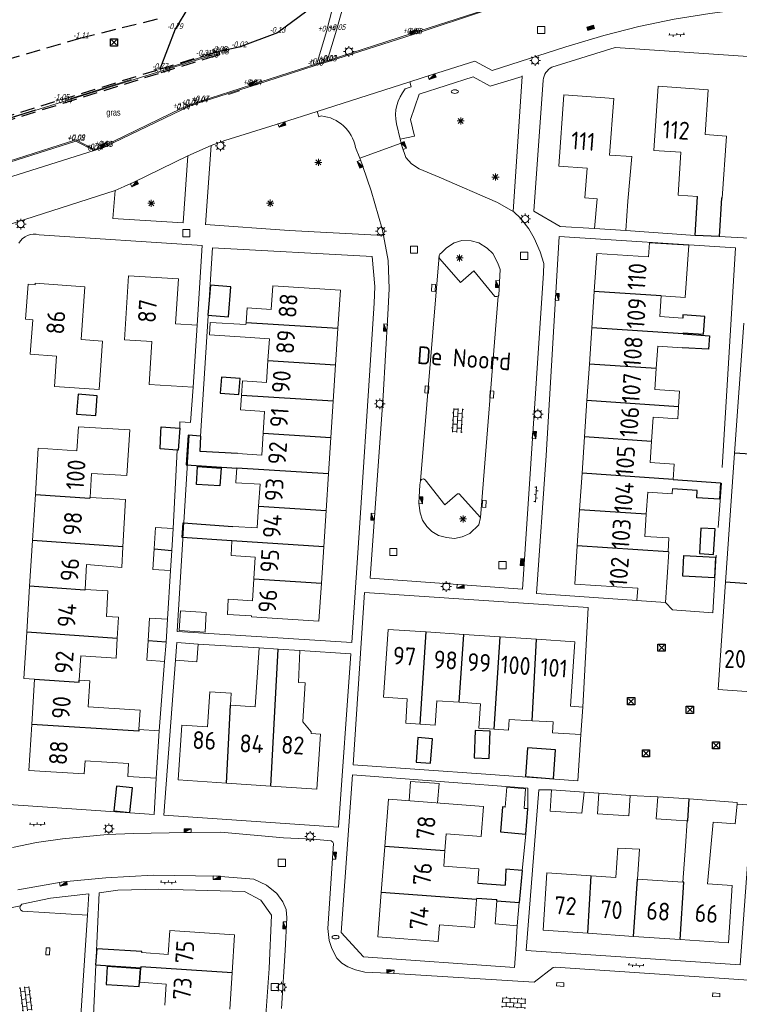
# Model space of a CAD drawing. Extents: x 168769 to 512904, y 516715 to 1559940.
# Tile 158 of 186: x 170042 to 170143, y 520095 to 520233. Entities that reach past the tile are written whole.
import ezdxf
from ezdxf.enums import TextEntityAlignment as Align

# ---------------------------------------------------------------- set-up
doc = ezdxf.new("R2010")
doc.units = 0
doc.header["$MEASUREMENT"] = 0
doc.linetypes.add('BREEKLIJN', pattern=[3, 2, -1])
doc.linetypes.add('LP', pattern=[14, 9, -5])
doc.layers.get('0').update_dxf_attribs({"linetype": 'CONTINUOUS'})
for name, color, linetype, lineweight in [('+Overig_opstal_BWT', 4, 'CONTINUOUS', 0), ('B01_HOOFDGEBOUW', 10, 'CONTINUOUS', 0), ('B02_bijgebouw', 12, 'CONTINUOUS', 0), ('B04_KUNSTWERK', 32, 'CONTINUOUS', 0), ('B07_scheidingsmuur', 14, 'CONTINUOUS', 25), ('H01_HOOGTEPUNT', 7, 'CONTINUOUS', 18), ('Q04_wegmarkering', 7, 'CONTINUOUS', 0), ('Q21_LANTAARNPAAL', 7, 'CONTINUOUS', 18), ('Q23_kolk', 7, 'CONTINUOUS', 18), ('Q26_BOOM', 7, 'CONTINUOUS', 18), ('Q28_rioolput', 7, 'CONTINUOUS', 18), ('Q92_BRANDKRAAN', 7, 'CONTINUOUS', 0), ('Q96_STRAATKOLK', 7, 'CONTINUOUS', 0), ('Q97_TROTTOIRKOLK', 7, 'CONTINUOUS', 0), ('S02_symb_open_verh', 7, 'CONTINUOUS', 13), ('T03_HEK', 34, 'CONTINUOUS', 0), ('V00_kant_verharding', 252, 'CONTINUOUS', 0), ('V012_Kant_beton_verh', 252, 'CONTINUOUS', 0), ('V02_Kant_open_verh', 253, 'CONTINUOUS', 0), ('V05_Kant_half_verh', 254, 'CONTINUOUS', 13), ('V11_VERKEERSDREMPEL', 7, 'CONTINUOUS', 0), ('W12_Damwand', 7, 'CONTINUOUS', 18)]:
    doc.layers.add(name, color=color, linetype=linetype, lineweight=lineweight)
for name, color, linetype in [('B11_dakrand_hoofdgebouw', 20, 'CONTINUOUS'), ('B14_dakrand_bijgebouw', 30, 'CONTINUOUS'), ('H03_Breeklijn', 32, 'BREEKLIJN'), ('Q34_Speelwerktuig', 32, 'CONTINUOUS'), ('T131_taludlijn_laag', 15, 'CONTINUOUS'), ('T132_taludlijn_hoog', 11, 'CONTINUOUS'), ('Z02_Huisnummer', 253, 'CONTINUOUS'), ('Z05_Cultuuraanduiding', 3, 'CONTINUOUS'), ('Z06_STRAATNAAM', 7, 'CONTINUOUS')]:
    doc.layers.add(name, color=color, linetype=linetype)
doc.styles.add('ISOCP', font='isocp.shx', dxfattribs={"height": 1.8})
doc.styles.get("Standard").update_dxf_attribs({"font": 'ISOB.SHX'})

# ---------------------------------------------------------------- blocks, each defined once
blk = doc.blocks.new('Q21')
at = {"color": 0}
for points in [[(-1.5, 0), (-1, 0)], [(-1.06, 1.06), (-0.71, 0.71)], [(0, 1.5), (0, 1)], [(1.06, 1.06), (0.71, 0.71)], [(1.5, 0), (1, 0)], [(-1.06, -1.06), (-0.71, -0.71)], [(0, -1.5), (0, -1)], [(1.06, -1.06), (0.71, -0.71)]]:
    blk.add_lwpolyline(points, dxfattribs=at)
blk.add_circle((0, 0), 1, dxfattribs=at)
blk = doc.blocks.new('Q26')
at = {"color": 0}
for p, q in [((-1, 0), (1, 0)), ((-0.7, 0.7), (0.7, -0.7)), ((0.7, 0.7), (-0.7, -0.7)), ((0, 1), (0, -1))]:
    blk.add_line(p, q, dxfattribs=at)
blk = doc.blocks.new('Q28')
at = {"color": 0}
blk.add_lwpolyline([(1, 1), (1, -1), (-1, -1), (-1, 1)], close=True, dxfattribs=at)
blk = doc.blocks.new('Q34')
at = {"color": 0}
for p, q in [((-0.7, 0.7), (0.7, -0.7)), ((0.7, 0.7), (-0.7, -0.7))]:
    blk.add_line(p, q, dxfattribs=at)
blk.add_lwpolyline([(1, 1), (1, -1), (-1, -1), (-1, 1)], close=True, dxfattribs=at)
blk = doc.blocks.new('Q23')
at = {"color": 0}
blk.add_lwpolyline([(0.99, -0.5), (-0.99, -0.5), (-0.99, 0.5), (0.99, 0.5), (0.99, -0.5)], dxfattribs=at)
blk = doc.blocks.new('Q97')
blk.add_hatch(color=256).paths.add_polyline_path([(-1, 1), (-1, 0), (1, 1)])
blk.add_line((1, 1), (-1, 0))
at = {"color": 0}
for points in [[(-1, 0), (-1, 1), (1, 1), (1, 0), (-1, 0)], [(0, 0.8), (0, 1)]]:
    blk.add_lwpolyline(points, dxfattribs=at)
blk = doc.blocks.new('Q96')
for p, q in [((-1, 0.88), (1, 0.88)), ((-1, 0.75), (1, 0.75)), ((-1, 0.63), (1, 0.63)), ((-1, 0.5), (1, 0.5)), ((-1, 0.38), (1, 0.38)), ((-1, 0.25), (1, 0.25)), ((-1, 0.12), (1, 0.12))]:
    blk.add_line(p, q)
at = {"color": 0}
blk.add_lwpolyline([(1, 1), (1, 0), (-1, 0), (-1, 1), (1, 1)], dxfattribs=at)
blk = doc.blocks.new('Q92')
at = {"color": 0}
blk.add_ellipse((0, 0), major_axis=(-0.991, 0), ratio=0.499983, start_param=1.570796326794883, end_param=7.853981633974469, dxfattribs=at)
blk = doc.blocks.new('S026')
for p, q in [((0, 0), (4.4, 0)), ((0.2, 0.5), (0.2, 0)), ((1.2, 0), (1.2, -0.5)), ((2.2, 0.5), (2.2, 0)), ((3.2, 0), (3.2, -0.5)), ((4.2, 0.5), (4.2, 0))]:
    blk.add_line(p, q)
blk = doc.blocks.new('S024')
at = {"color": 0}
for p, q in [((0, 1.2), (6.7, 1.2)), ((0, 0), (6.7, 0)), ((0.2, 1.2), (0.2, 0)), ((1.25, 1.5), (1.25, 1.2)), ((1.25, 0), (1.25, -1.2)), ((2.3, 1.2), (2.3, 0)), ((3.35, 1.5), (3.35, 1.2)), ((3.35, 0), (3.35, -1.2)), ((4.4, 1.2), (4.4, 0)), ((5.45, 1.5), (5.45, 1.2)), ((5.45, 0), (5.45, -1.2)), ((6.5, 1.2), (6.5, 0)), ((0, -1.2), (6.7, -1.2)), ((0.2, -1.2), (0.2, -1.5)), ((2.3, -1.2), (2.3, -1.5)), ((4.4, -1.2), (4.4, -1.5)), ((6.5, -1.2), (6.5, -1.5))]:
    blk.add_line(p, q, dxfattribs=at)

msp = doc.modelspace()

# ---------------------------------------------------------------- linework, layer by layer
at = {"layer": '+Overig_opstal_BWT'}
msp.add_lwpolyline([(170096.86, 520123.81), (170097.06, 520126.5), (170101.05, 520126.2), (170100.85, 520123.51)], dxfattribs=at)
at = {"layer": 'B01_HOOFDGEBOUW'}
for points in [[(170137.2, 520208.37), (170134.48, 520208.56), (170134.89, 520214.54), (170131.1, 520214.8), (170131.7, 520223.78), (170138.69, 520223.29), (170138.26, 520217.01), (170141.25, 520216.81), (170140.67, 520208.14), (170140.54, 520208.15)], [(170123.19, 520208.02), (170121.45, 520208.15), (170121.75, 520212.34), (170117.79, 520212.62), (170118.51, 520222.59), (170125.49, 520222.07), (170124.91, 520214.15), (170128, 520213.93), (170127.47, 520207.71)], [(170122.81, 520203.9), (170123.19, 520208.02)], [(170127.47, 520207.71), (170127.17, 520203.62)], [(170127.17, 520203.62), (170122.81, 520203.9)], [(170123.12, 520200.4), (170130.37, 520199.92), (170130.5, 520201.89), (170135.98, 520201.53), (170135.49, 520194.21), (170132.12, 520194.44)], [(170122.76, 520195.07), (170123.12, 520200.4)], [(170044.54, 520196.01), (170043.55, 520196.08), (170043.2, 520191.19), (170044.2, 520191.12)], [(170044.54, 520196.01), (170044.56, 520196.21), (170051.51, 520195.71), (170050.99, 520188.34), (170053.97, 520188.13), (170053.49, 520181.33), (170047.25, 520181.77), (170047.55, 520186.02), (170043.86, 520186.28), (170044.2, 520191.12)], [(170066.66, 520181.67), (170060.48, 520182.06), (170060.85, 520188.05), (170057.05, 520188.28), (170057.61, 520197.26), (170064.59, 520196.82), (170064.2, 520190.53), (170067.19, 520190.35)], [(170074.18, 520192.77), (170077.57, 520192.55), (170077.78, 520195.85), (170087.25, 520195.24), (170086.91, 520189.9)], [(170122.42, 520189.98), (170122.76, 520195.07)], [(170132.12, 520194.44), (170131.93, 520191.55), (170135.14, 520191.34)], [(170074.05, 520190.69), (170074.18, 520192.77)], [(170073.92, 520188.68), (170068.93, 520189), (170069.04, 520190.74)], [(170074.03, 520190.44), (170069.04, 520190.74)], [(170074.05, 520190.69), (170074.03, 520190.44)], [(170067.19, 520190.35), (170066.66, 520181.67)], [(170086.91, 520189.9), (170086.58, 520184.79)], [(170122.08, 520184.89), (170122.42, 520189.98)], [(170077.11, 520185.39), (170077.31, 520188.46), (170073.92, 520188.68)], [(170135.05, 520187.2), (170131.65, 520187.43), (170131.44, 520184.27)], [(170073.4, 520180.53), (170073.53, 520182.56), (170076.91, 520182.35), (170077.11, 520185.39)], [(170086.58, 520184.79), (170086.25, 520179.7)], [(170121.74, 520179.8), (170122.08, 520184.89)], [(170131.44, 520184.27), (170131.24, 520181.35), (170134.69, 520181.12), (170134.55, 520178.94)], [(170076.46, 520175.22), (170076.65, 520178.27), (170073.26, 520178.49), (170073.4, 520180.53)], [(170086.25, 520179.7), (170085.92, 520174.62)], [(170121.4, 520174.72), (170121.74, 520179.8)], [(170134.55, 520178.94), (170134.43, 520177.25), (170131, 520177.48), (170130.77, 520174.09)], [(170050.38, 520172.78), (170050.59, 520176.14), (170057.79, 520175.7), (170057.39, 520169.3), (170052.43, 520169.61), (170052.22, 520166.25)], [(170072.87, 520172.37), (170076.26, 520172.16), (170076.46, 520175.22)], [(170085.92, 520174.62), (170085.59, 520169.54)], [(170121.05, 520169.62), (170121.4, 520174.72)], [(170130.77, 520174.09), (170130.57, 520171.12), (170133.96, 520170.89), (170133.81, 520168.77)], [(170050.38, 520172.78), (170044.97, 520173.12), (170044.57, 520166.67)], [(170072.62, 520168.42), (170072.74, 520170.35)], [(170085.59, 520169.54), (170085.26, 520164.43)], [(170120.71, 520164.53), (170121.05, 520169.62)], [(170075.8, 520165.03), (170076, 520168.09), (170072.61, 520168.31), (170072.62, 520168.42)], [(170133.72, 520167.45), (170133.68, 520166.75), (170130.24, 520166.99), (170130.04, 520163.91)], [(170044.57, 520166.67), (170044.17, 520160.23)], [(170052.22, 520166.25), (170057.18, 520165.94), (170056.81, 520159.35)], [(170072.21, 520162.2), (170075.6, 520161.98), (170075.8, 520165.03)], [(170085.26, 520164.43), (170084.93, 520159.33)], [(170120.37, 520159.45), (170120.71, 520164.53)], [(170130.04, 520163.91), (170129.83, 520160.8), (170133.21, 520160.57)], [(170044.17, 520160.23), (170043.77, 520153.83)], [(170133.21, 520160.57), (170133.08, 520158.64)], [(170056.81, 520159.35), (170056.65, 520156.44)], [(170075.15, 520154.87), (170075.34, 520157.91), (170071.95, 520158.13), (170072.08, 520160.17)], [(170084.93, 520159.33), (170084.6, 520154.27)], [(170120.02, 520154.13), (170120.37, 520159.45)], [(170120.02, 520154.13), (170128.85, 520153.54), (170128.73, 520151.8), (170132.72, 520151.53), (170133.2, 520158.63), (170133.08, 520158.64)], [(170051.52, 520153.36), (170051.74, 520156.84), (170056.65, 520156.44)], [(170084.6, 520154.27), (170084.25, 520148.91), (170074.8, 520149.52), (170074.81, 520149.66), (170071.43, 520149.87), (170071.56, 520152.01), (170074.95, 520151.79), (170075.15, 520154.87)], [(170043.77, 520153.83), (170043.37, 520147.4)], [(170056.03, 520146.49), (170056.22, 520149.49), (170054.51, 520149.6), (170054.73, 520153.16), (170051.52, 520153.36)], [(170043.37, 520147.4), (170042.97, 520140.91), (170044.47, 520140.82)], [(170050.71, 520140.69), (170050.92, 520144.06), (170055.86, 520143.76), (170056.03, 520146.49)], [(170098.4, 520134.51), (170096.38, 520134.65), (170096.61, 520138.06), (170093.28, 520138.28), (170093.91, 520147.78), (170099.26, 520147.42)], [(170099.26, 520147.42), (170104.51, 520147.07)], [(170104.51, 520147.07), (170109.6, 520146.73)], [(170109.6, 520146.73), (170114.69, 520146.39)], [(170071.86, 520137.17), (170075.33, 520136.94), (170075.88, 520145.22)], [(170075.88, 520145.22), (170078.53, 520145.03)], [(170120.03, 520146.03), (170119.43, 520137.02), (170121.16, 520136.91), (170120.9, 520133.05), (170116.93, 520133.32), (170117.03, 520134.83), (170114.06, 520135)], [(170114.69, 520146.39), (170120.03, 520146.03)], [(170078.53, 520145.03), (170081.58, 520144.81)], [(170081.58, 520144.81), (170081.39, 520140.35), (170082.33, 520140.31), (170081.98, 520134.83), (170083.16, 520133.45), (170083.14, 520133.22)], [(170044.47, 520140.82), (170044.07, 520134.49)], [(170051.98, 520136.93), (170052.21, 520140.6), (170050.71, 520140.69)], [(170071.33, 520126.26), (170064.54, 520126.71), (170065.04, 520134.4), (170068.66, 520134.16), (170068.98, 520139.06), (170071.97, 520138.87)], [(170071.97, 520138.87), (170071.86, 520137.17)], [(170059.07, 520133.75), (170059.25, 520136.48), (170051.98, 520136.93)], [(170103.88, 520137.58), (170100.72, 520137.79), (170100.49, 520134.38), (170098.4, 520134.51)], [(170108.75, 520133.84), (170106.63, 520133.98), (170106.86, 520137.38), (170103.88, 520137.58)], [(170044.07, 520134.49), (170043.67, 520128.04), (170051.4, 520127.56)], [(170114.06, 520135), (170110.84, 520135.19), (170110.74, 520133.7)], [(170051.4, 520127.56), (170051.52, 520129.41), (170057.61, 520129.01), (170057.49, 520127.2), (170061.48, 520126.94), (170061.91, 520133.57), (170059.07, 520133.75)], [(170083.14, 520133.22), (170084.45, 520133.14), (170083.94, 520125.44), (170077.53, 520125.86)], [(170110.74, 520133.7), (170108.75, 520133.84)], [(170077.53, 520125.86), (170071.33, 520126.26)], [(170093.45, 520117.41), (170093.96, 520124.03), (170107.26, 520123.02), (170106.94, 520118.79), (170102.05, 520119.16), (170101.87, 520116.8)], [(170134.24, 520121.1), (170131.42, 520121.27), (170131.64, 520124.35)], [(170131.64, 520124.35), (170136.06, 520124.05)], [(170136.06, 520124.05), (170142.77, 520123.58), (170142.75, 520123.34)], [(170142.75, 520123.34), (170142.48, 520120.59), (170139.4, 520120.8)], [(170135.68, 520121.01), (170134.24, 520121.1)], [(170135.52, 520117.43), (170135.78, 520121.01)], [(170135.78, 520121.01), (170135.68, 520121.01)], [(170139.4, 520120.8), (170138.62, 520112.17)], [(170092.97, 520110.97), (170093.45, 520117.41)], [(170101.87, 520116.8), (170101.71, 520114.66), (170106.62, 520114.28), (170106.47, 520112.27)], [(170125.8, 520113.05), (170126.08, 520117.19), (170129.07, 520117.01), (170128.79, 520112.84)], [(170135.15, 520112.41), (170135.52, 520117.43)], [(170121.85, 520105.25), (170115.59, 520105.68), (170116.14, 520113.71), (170122.33, 520113.28)], [(170122.33, 520113.28), (170125.8, 520113.05)], [(170128.79, 520112.84), (170135.15, 520112.41)], [(170138.62, 520112.17), (170142.07, 520111.94), (170141.53, 520103.91), (170134.79, 520104.37)], [(170106.3, 520110), (170106, 520106.06), (170101.09, 520106.43), (170100.92, 520104.12), (170092.5, 520104.76), (170092.97, 520110.97)], [(170106.31, 520110.19), (170106.3, 520110)], [(170111.97, 520106.32), (170108.89, 520106.57), (170109.14, 520109.8)], [(170112.26, 520109.57), (170111.97, 520106.32)], [(170059.47, 520102.55), (170063.15, 520102.3), (170063.38, 520105.66), (170072.45, 520105.06), (170072.1, 520099.71)], [(170128.24, 520104.82), (170121.85, 520105.25)], [(170134.79, 520104.37), (170128.24, 520104.82)], [(170062.69, 520095.22), (170062.89, 520098.15), (170059.2, 520098.4), (170059.33, 520100.41)], [(170072.1, 520099.71), (170071.76, 520094.62)]]:
    msp.add_lwpolyline(points, dxfattribs=at)
at = {"layer": 'B02_bijgebouw'}
for points in [[(170142.4, 520172.44), (170143.67, 520190.61)], [(170141.14, 520154.37), (170142.4, 520172.44)], [(170061.17, 520159.05), (170061.36, 520162.06), (170063.86, 520161.9), (170063.66, 520158.82)], [(170063.49, 520156.02), (170060.99, 520156.17), (170061.17, 520159.05)], [(170063.66, 520158.82), (170063.49, 520156.02)], [(170147.13, 520153.99), (170146.08, 520138.97), (170140.1, 520139.39), (170141.14, 520154.37)], [(170063.06, 520149.19), (170060.56, 520149.36), (170060.35, 520146.19)], [(170062.85, 520146.01), (170063.06, 520149.19)], [(170064.71, 520147.63), (170068.31, 520147.41), (170068.48, 520150.16), (170064.88, 520150.38), (170064.71, 520147.63)], [(170060.35, 520146.19), (170060.17, 520143.49), (170062.66, 520143.28)], [(170062.66, 520143.28), (170062.85, 520146.01)], [(170064.38, 520145.95), (170067.37, 520145.72), (170067.17, 520143.23), (170064.18, 520143.46), (170064.38, 520145.95)], [(170121.33, 520124.99), (170121.04, 520122.05), (170116.58, 520122.35), (170116.76, 520125.31)], [(170116.76, 520125.31), (170121.33, 520124.99)], [(170127.79, 520124.55), (170127.58, 520121.67), (170123.2, 520121.98), (170123.39, 520124.88)], [(170123.39, 520124.88), (170127.79, 520124.55)]]:
    msp.add_lwpolyline(points, dxfattribs=at)
at = {"layer": 'B04_KUNSTWERK'}
msp.add_lwpolyline([(170110.32, 520122.92), (170110.53, 520125.68), (170113.14, 520125.47), (170112.95, 520122.72)], dxfattribs=at)
at = {"layer": 'B07_scheidingsmuur'}
for points in [[(170132.12, 520194.44), (170122.76, 520195.07)], [(170086.91, 520189.9), (170074.05, 520190.69)], [(170135.18, 520189.13), (170122.42, 520189.98)], [(170077.11, 520185.39), (170086.58, 520184.79)], [(170131.44, 520184.27), (170122.08, 520184.89)], [(170086.25, 520179.7), (170073.4, 520180.53)], [(170134.55, 520178.94), (170121.74, 520179.8)], [(170076.46, 520175.22), (170085.92, 520174.62)], [(170130.77, 520174.09), (170121.4, 520174.72)], [(170148.39, 520172.06), (170142.4, 520172.44)], [(170085.59, 520169.54), (170072.74, 520170.35)], [(170133.81, 520168.77), (170121.05, 520169.62)], [(170044.57, 520166.67), (170052.21, 520166.12)], [(170052.21, 520166.12), (170052.22, 520166.25)], [(170075.8, 520165.03), (170085.26, 520164.43)], [(170130.04, 520163.91), (170120.71, 520164.53)], [(170056.81, 520159.35), (170044.17, 520160.23)], [(170061.17, 520159.05), (170063.66, 520158.82)], [(170084.93, 520159.33), (170072.08, 520160.17)], [(170133.08, 520158.64), (170120.37, 520159.45)], [(170075.15, 520154.87), (170084.6, 520154.27)], [(170051.51, 520153.27), (170043.77, 520153.83)], [(170051.51, 520153.27), (170051.52, 520153.36)], [(170147.13, 520153.99), (170141.14, 520154.37)], [(170056.03, 520146.49), (170043.37, 520147.4)], [(170098.4, 520134.51), (170099.26, 520147.42)], [(170103.88, 520137.58), (170104.51, 520147.07)], [(170108.75, 520133.84), (170109.6, 520146.73)], [(170062.85, 520146.01), (170060.35, 520146.19)], [(170114.06, 520135), (170114.69, 520146.39)], [(170077.53, 520125.86), (170078.53, 520145.03)], [(170044.47, 520140.82), (170050.68, 520140.4), (170050.71, 520140.69)], [(170071.33, 520126.26), (170071.86, 520137.17)], [(170059.06, 520133.55), (170044.07, 520134.49)], [(170059.07, 520133.75), (170059.06, 520133.55)], [(170135.87, 520121), (170136.06, 520124.05)], [(170135.78, 520121.01), (170135.87, 520121)], [(170101.87, 520116.8), (170093.45, 520117.41)], [(170121.85, 520105.25), (170122.33, 520113.28)], [(170128.24, 520104.82), (170128.79, 520112.84)], [(170134.79, 520104.37), (170135.31, 520112.4)], [(170135.31, 520112.4), (170135.15, 520112.41)], [(170106.3, 520110), (170092.97, 520110.97)], [(170059.34, 520100.56), (170059.33, 520100.41)], [(170072.1, 520099.71), (170059.34, 520100.56)]]:
    msp.add_lwpolyline(points, dxfattribs=at)
at = {"layer": 'B11_dakrand_hoofdgebouw'}
for points in [[(170136.87, 520202.92), (170137.2, 520208.37)], [(170140.54, 520208.15), (170140.25, 520202.77)], [(170140.25, 520202.77), (170136.87, 520202.92)], [(170135.19, 520189.26), (170135.18, 520189.13)], [(170112.66, 520114.05), (170110.41, 520114.21), (170110.28, 520111.97)], [(170112.66, 520114.05), (170112.26, 520109.57)], [(170106.47, 520112.27), (170110.28, 520111.97)], [(170106.31, 520110.19), (170109.15, 520109.98)], [(170109.14, 520109.8), (170109.15, 520109.98)], [(170109.14, 520109.8), (170112.26, 520109.57)]]:
    msp.add_lwpolyline(points, dxfattribs=at)
at = {"layer": 'B11_dakrand_hoofdgebouw', "flags": 128}
for points in [[(170135.19, 520189.26), (170138.05, 520189.09), (170138.22, 520191.57), (170135.16, 520191.78), (170135.14, 520191.34)], [(170135.18, 520189.13), (170138.86, 520188.87), (170138.74, 520186.97), (170135.05, 520187.2)], [(170072.87, 520172.37), (170067.63, 520172.66), (170067.74, 520174.84), (170065.97, 520174.95), (170065.68, 520170.8), (170072.74, 520170.35)], [(170072.08, 520160.17), (170065.11, 520160.64), (170065.24, 520162.67), (170072.21, 520162.2)]]:
    msp.add_lwpolyline(points, dxfattribs=at)
at = {"layer": 'B14_dakrand_bijgebouw'}
for points in [[(170069.07, 520195.95), (170068.72, 520191.77), (170071.59, 520191.53), (170071.93, 520195.72), (170069.07, 520195.95)], [(170070.59, 520183.09), (170070.43, 520180.82), (170073.06, 520180.63), (170073.23, 520182.9), (170070.59, 520183.09)], [(170053.23, 520180.48), (170050.56, 520180.69), (170050.34, 520177.9), (170053.01, 520177.69), (170053.23, 520180.48)], [(170064.43, 520172.86), (170062.01, 520173.03), (170062.14, 520175.39)], [(170062.14, 520175.39), (170062.18, 520176.11), (170064.76, 520175.93), (170064.57, 520172.85), (170064.43, 520172.86)], [(170070.38, 520167.87), (170067.11, 520168.07), (170067.24, 520170.58), (170070.56, 520170.36), (170070.38, 520167.87)], [(170137.69, 520161.94), (170137.5, 520158.38), (170139.46, 520158.27), (170139.66, 520161.83), (170137.69, 520161.94)], [(170135.29, 520158.14), (170139.73, 520157.91), (170139.58, 520154.99), (170135.13, 520155.22), (170135.29, 520158.14)], [(170106.11, 520133.61), (170105.95, 520129.79), (170108.04, 520129.71), (170108.19, 520133.53), (170106.11, 520133.61)], [(170098.1, 520132.64), (170097.83, 520129.2), (170099.87, 520129.04), (170100.14, 520132.48), (170098.1, 520132.64)], [(170113.44, 520131.21), (170113.13, 520127.18), (170117.06, 520126.88), (170117.36, 520130.91), (170113.44, 520131.21)], [(170055.9, 520125.84), (170055.55, 520122.4), (170057.8, 520122.17), (170058.14, 520125.61), (170055.9, 520125.84)], [(170110.32, 520122.92), (170109.93, 520122.95), (170109.66, 520119.44), (170113.2, 520119.11)], [(170113.48, 520122.68), (170112.95, 520122.72)], [(170113.2, 520119.11), (170113.48, 520122.68)], [(170054.48, 520098.09), (170059.11, 520097.79), (170059.28, 520100.29), (170054.64, 520100.59), (170054.48, 520098.09)]]:
    msp.add_lwpolyline(points, dxfattribs=at)
at = {"layer": 'B14_dakrand_bijgebouw', "flags": 128}
for points in [[(170133.81, 520168.77), (170140.43, 520168.31), (170140.27, 520166), (170137.1, 520166.2), (170137.16, 520167.2), (170133.72, 520167.45)], [(170059.47, 520102.55), (170059.48, 520102.69), (170053.15, 520103.08), (170053, 520100.83), (170059.33, 520100.41)]]:
    msp.add_lwpolyline(points, dxfattribs=at)
at = {"layer": 'H03_Breeklijn'}
for points in [[(170061.59, 520233.15), (170050.95, 520230.51), (170039.45, 520227.15), (170037.59, 520237.01), (170043.53, 520239.29), (170051.79, 520243.16), (170048.21, 520252.98), (170039.06, 520252.13), (170029.68, 520249.41), (170022.3, 520256.72), (170031.71, 520260.78), (170040.42, 520263.35), (170047.6, 520270.13), (170055.25, 520276.23), (170057.3, 520284.62), (170047.76, 520281.21), (170038.13, 520279.6), (170028.53, 520276.92), (170018.79, 520274.07)], [(169995.96, 520205.46), (170006.57, 520208.8), (170020.32, 520213.14), (170033.94, 520217.5), (170048.18, 520221.9), (170061.99, 520226.18), (170068.1, 520228.07)], [(169996, 520204.92), (170006.81, 520208.29), (170020.52, 520212.63), (170034.1, 520216.93), (170048.45, 520221.41), (170062.19, 520225.7), (170068.95, 520227.8), (170070.39, 520228.24), (170070.27, 520228.63), (170068.1, 520228.07)]]:
    msp.add_lwpolyline(points, dxfattribs=at)
at = {"layer": 'Q04_wegmarkering'}
for points in [[(170101.07, 520200.07), (170098.46, 520168.59)], [(170106.84, 520163.43), (170109.31, 520194.42)]]:
    msp.add_lwpolyline(points, dxfattribs=at)
at = {"layer": 'T03_HEK', "linetype": 'LP'}
msp.add_lwpolyline([(170071.31, 520228.95), (170007.18, 520208.66), (169904.92, 520175.88)], dxfattribs=at)
at = {"layer": 'T131_taludlijn_laag'}
msp.add_lwpolyline([(170086.52, 520236.21), (170078.34, 520236.34), (170072.69, 520235.24), (170069.01, 520235.87), (170066.04, 520234.96), (170064.11, 520231.78), (170061.99, 520226.18)], dxfattribs=at)
at = {"layer": 'T132_taludlijn_hoog'}
msp.add_lwpolyline([(170086.52, 520236.21), (170082.57, 520234.27), (170078.44, 520231.27), (170073.07, 520229.25), (170070.27, 520228.63)], dxfattribs=at)
at = {"layer": 'V00_kant_verharding'}
for points in [[(170155.83, 520236.22), (170143.9, 520234.62), (170138.92, 520233.97), (170133.94, 520233.17), (170128.99, 520232.16), (170124.1, 520230.88), (170118.78, 520229.28), (170108.47, 520225.97), (170106.04, 520227.29), (170100, 520225.37), (170096.94, 520224.4)], [(170116.81, 520226.45), (170125.7, 520229.2)], [(170167.82, 520226.43), (170152.55, 520227.39), (170125.7, 520229.2)], [(170095.62, 520216.36), (170097.6, 520216.78), (170097.06, 520219.13), (170098.27, 520222.69), (170105.83, 520225.09), (170108.19, 520223.8), (170112.66, 520225.14)], [(170111.41, 520206.27), (170112.66, 520225.14)], [(170112.66, 520225.14), (170112.67, 520225.22)], [(170096.94, 520224.4), (170084, 520220.25)], [(170114.3, 520206.29), (170115.62, 520224.65)], [(170071.57, 520222.65), (170073.12, 520223.15)], [(170084, 520220.25), (170078.99, 520218.66), (170071.08, 520216.18), (170069.15, 520215.49)], [(170069.15, 520215.49), (170065.9, 520214.03)], [(170069.15, 520215.49), (170068.37, 520204.43)], [(170095.62, 520216.36), (170095.76, 520215.82)], [(170095.76, 520215.82), (170095.81, 520215.63)], [(170095.83, 520215.43), (170096.42, 520213.82), (170097.17, 520212.94), (170098.27, 520212.22), (170101.08, 520211.08), (170109.23, 520207.5), (170111.41, 520206.27)], [(170065.9, 520214.03), (170065.23, 520204.66), (170055.41, 520205.28), (170055.72, 520209.19)], [(170065.9, 520214.03), (170058.33, 520210.35), (170057.01, 520209.74), (170055.72, 520209.19)], [(170089.95, 520213.71), (170090.25, 520212.97), (170090.38, 520212.53), (170091.53, 520209.16)], [(170091.53, 520209.16), (170093.09, 520203.83), (170093.27, 520202.89)], [(170111.41, 520206.27), (170111.53, 520206.2), (170112.46, 520205.34), (170113.62, 520203.85), (170114.37, 520202.52), (170115.19, 520200.63), (170115.69, 520198.98), (170115.66, 520197.61), (170115.04, 520188.55), (170112.7, 520153.42), (170091.41, 520154.93), (170093.23, 520180.47), (170093.9, 520191.85), (170094.08, 520195.44), (170093.93, 520199.39), (170093.27, 520202.89)], [(170114.3, 520206.29), (170117.99, 520204.16), (170122.81, 520203.9)], [(170068.37, 520204.43), (170068.32, 520204.44)], [(170093.27, 520202.89), (170080.1, 520203.58), (170068.37, 520204.43)], [(170045.1, 520203), (170067.93, 520201.49)], [(170127.17, 520203.62), (170136.87, 520202.92)], [(170101.07, 520200.07), (170101.03, 520199.86), (170101.16, 520199.61), (170104.07, 520196.31), (170105.93, 520197.97), (170108.85, 520194.38), (170109.12, 520194.34), (170109.31, 520194.42), (170109.39, 520194.55), (170109.6, 520198.16), (170109.28, 520199.02), (170108.59, 520200.4), (170107.8, 520201.14), (170106.59, 520201.85), (170105.56, 520202.15), (170104.25, 520202.19), (170103.17, 520201.88), (170102.1, 520201.16), (170101.44, 520200.54), (170101.18, 520200.27), (170101.07, 520200.07)], [(170140.65, 520170.44), (170142.52, 520201.16), (170117.84, 520202.77), (170116.03, 520172.09), (170114.68, 520152.81)], [(170140.25, 520202.77), (170144.5, 520202.52)], [(170066.1, 520174.94), (170064.4, 520147.5), (170088.86, 520145.93), (170090.05, 520164.09), (170091.33, 520183.32), (170091.96, 520193.43), (170092.06, 520195.75), (170091.7, 520199.95), (170069.34, 520201.17), (170067.68, 520174.84)], [(170067.93, 520201.49), (170067.19, 520190.35)], [(170064.76, 520176.83), (170066.26, 520176.73), (170066.66, 520181.67)], [(170040.51, 520178.36), (170040.34, 520176.8), (170038.54, 520149.99), (170036.71, 520123.57), (170061.17, 520121.86), (170061.48, 520126.94)], [(170064.76, 520175.93), (170064.76, 520176.83)], [(170066.1, 520174.94), (170067.68, 520174.84)], [(170064.43, 520172.86), (170063.86, 520161.9)], [(170098.46, 520168.59), (170098.57, 520168.77), (170098.88, 520168.84), (170099.11, 520168.7), (170101.87, 520165.19), (170103.64, 520166.73), (170103.86, 520166.74), (170106.84, 520163.43), (170106.61, 520162.42), (170105.35, 520161.22), (170104.3, 520160.73), (170103.2, 520160.5), (170102.09, 520160.63), (170100.98, 520160.94), (170100.06, 520161.47), (170099.32, 520162.19), (170098.75, 520163.05), (170098.39, 520164.09), (170098.22, 520165.45), (170098.38, 520168.01), (170098.46, 520168.59)], [(170140.08, 520162.05), (170140.54, 520168.25)], [(170132.72, 520151.53), (170133.72, 520150.53), (170139.34, 520150.1), (170139.8, 520158.18)], [(170063.49, 520156.02), (170063.06, 520149.19)], [(170121.91, 520150.85), (170090.6, 520152.96), (170089.04, 520128.81), (170107.61, 520127.51)], [(170114.68, 520152.81), (170128.73, 520151.8)], [(170121.91, 520150.85), (170121.16, 520136.91)], [(170067.37, 520145.72), (170075.88, 520145.22)], [(170064.18, 520143.47), (170062.55, 520121.78), (170086.99, 520120.12), (170088.7, 520144.37), (170081.58, 520144.81)], [(170062.66, 520143.28), (170061.91, 520133.57)], [(170120.9, 520133.05), (170120.47, 520126.61), (170107.61, 520127.51)], [(170113.48, 520122.68), (170113.48, 520125.58), (170088.95, 520127.42), (170087.37, 520105.37), (170090.47, 520101.95), (170111.58, 520100.47), (170111.78, 520102.98), (170111.97, 520106.32)], [(170116.76, 520125.31), (170115.01, 520125.35), (170113.25, 520102.83), (170143.15, 520100.82), (170144.82, 520123.2), (170142.75, 520123.34)], [(170121.33, 520124.99), (170123.39, 520124.88)], [(170127.79, 520124.55), (170131.64, 520124.35)], [(170041.38, 520117.28), (170044.74, 520117.98), (170048.39, 520118.48), (170054.6, 520119.1), (170058.3, 520119.21), (170065.75, 520119.38), (170070.52, 520119.4), (170079.28, 520118.63), (170083.38, 520118.42), (170085.96, 520118.18), (170086.18, 520118.03), (170086.27, 520117.8), (170085.51, 520105.92), (170085.69, 520104.27), (170086.04, 520103.14), (170086.77, 520101.78), (170087.46, 520101.09), (170088.29, 520100.57), (170089.34, 520100.16), (170090.68, 520099.83), (170093.99, 520099.66), (170114.35, 520098.41), (170117, 520100.45), (170117.3, 520100.53), (170144.4, 520098.68)], [(170113.2, 520119.11), (170112.66, 520114.05)], [(170042.13, 520111.33), (170048.47, 520112.44), (170054.44, 520113.02), (170061.07, 520113.37), (170069.93, 520113.27), (170075.13, 520112.82), (170076.89, 520111.99), (170078.37, 520110.82), (170079.2, 520109.64), (170079.68, 520108.57), (170079.76, 520107.44), (170079.5, 520102.84), (170078.99, 520094.73)], [(170051.85, 520107.8), (170052.06, 520110.8), (170046.67, 520110.16), (170042.7, 520109.31), (170042.47, 520109.12)], [(170061.69, 520069.76), (170075.18, 520068.79), (170076.48, 520089.25), (170077.28, 520100.35), (170077.62, 520107.77), (170076.1, 520109.88), (170073.82, 520111.09), (170061.83, 520111.45), (170056.11, 520111.28), (170053.49, 520110.93), (170052.56, 520090.75)], [(170037.18, 520108.02), (170042.47, 520109.12)], [(170042.47, 520109.12), (170042.41, 520108.8), (170042.52, 520108.5), (170042.76, 520108.35), (170051.85, 520107.8)], [(170051.85, 520107.8), (170049.62, 520074.09)]]:
    msp.add_lwpolyline(points, dxfattribs=at)
for points in [[(170116.81, 520226.45, 0.235717), (170115.62, 520224.65)], [(170096.94, 520224.4), (170097.15, 520223.69), (170096.3, 520223.4, 0.227602), (170095.09, 520218.52), (170095.62, 520216.36)], [(170084, 520220.25), (170084.23, 520219.52), (170084.54, 520219.63, -0.33384), (170089.35, 520215.23), (170089.95, 520213.71)], [(170055.72, 520209.19), (170034.32, 520202.34), (170034.1, 520202.27, 0.372237), (170029.03, 520194.39)], [(170045.1, 520203, 0.341821), (170042.27, 520201.82)]]:
    msp.add_lwpolyline(points, format="xyb", dxfattribs=at)
at = {"layer": 'V012_Kant_beton_verh'}
msp.add_lwpolyline([(170200.87, 520250.57), (170192.27, 520249.45), (170187.53, 520248.83), (170173.76, 520247.03), (170164.18, 520245.7), (170151.93, 520244.11), (170141.87, 520242.71), (170133.19, 520241.51), (170129.38, 520240.84), (170125.74, 520239.95), (170120.53, 520238.58), (170118.67, 520238.07), (170107.21, 520234.4), (170097.18, 520231.15), (170085.41, 520227.36), (170083.96, 520226.91), (170074.8, 520223.97), (170067.59, 520221.67), (170066.16, 520221.17), (170064.97, 520220.66), (170054, 520215.35), (170052.85, 520214.95), (170050.24, 520216.27), (170040.92, 520213.31)], dxfattribs=at)
at = {"layer": 'V02_Kant_open_verh'}
for points in [[(170200.94, 520250.43), (170192.3, 520249.27), (170187.94, 520248.69), (170173.78, 520246.85), (170164.55, 520245.6), (170151.96, 520243.94), (170142.19, 520242.64), (170133.45, 520241.41), (170129.45, 520240.7), (170125.92, 520239.83), (170120.59, 520238.46), (170119.08, 520238), (170107.28, 520234.28), (170097.56, 520231.07), (170085.6, 520227.26), (170083.73, 520226.68), (170075.09, 520223.9), (170067.6, 520221.51), (170066.22, 520221.03), (170065.04, 520220.5), (170054.29, 520215.29), (170052.81, 520214.78), (170050.23, 520216.11), (170040.98, 520213.16)], [(170052.81, 520214.78), (170041.42, 520211.2), (170033.78, 520208.68), (170031.3, 520207.91)]]:
    msp.add_lwpolyline(points, dxfattribs=at)
at = {"layer": 'V05_Kant_half_verh'}
for points in [[(170083.96, 520226.91), (170085.28, 520231.45), (170086.52, 520236.21), (170087.14, 520238.94), (170087.11, 520240.47), (170086.64, 520242.83), (170084.66, 520245.93), (170083.53, 520248.45), (170082.48, 520250.74), (170082.42, 520252.97), (170082.6, 520256.02), (170083.03, 520259), (170083.78, 520261.14), (170086.96, 520267.83), (170089.55, 520272.45), (170091.11, 520274.78), (170095.74, 520280.64), (170099.68, 520285.21), (170103.12, 520288.34)], [(170196.79, 520266.6), (170195.56, 520267.16), (170186.11, 520267.32), (170176.97, 520266.59), (170167.49, 520265.66), (170164.28, 520265.24), (170158.67, 520264.26), (170152.25, 520262.76), (170145.37, 520260.68), (170137.56, 520258.72), (170131.2, 520257.11), (170122.73, 520254.95), (170116.63, 520253.45), (170115.54, 520253.35), (170110.21, 520251.95), (170102.31, 520249.25), (170098.01, 520246.76), (170094.74, 520243.78), (170091.24, 520241.25), (170088.98, 520239.88), (170088.36, 520237.7), (170086.72, 520231.65), (170085.41, 520227.36)]]:
    msp.add_lwpolyline(points, dxfattribs=at)
at = {"layer": 'V11_VERKEERSDREMPEL'}
msp.add_lwpolyline([(170089.95, 520213.71), (170095.76, 520215.82)], dxfattribs=at)
at = {"layer": 'W12_Damwand'}
msp.add_lwpolyline([(169995.94, 520205.11), (170006.75, 520208.48), (170020.46, 520212.82), (170034.04, 520217.12), (170048.39, 520221.6), (170062.13, 520225.89), (170068.89, 520227.99), (170070.33, 520228.43)], dxfattribs=at)

# ---------------------------------------------------------------- block references
at = {"layer": 'Q21_LANTAARNPAAL', "xscale": 0.5, "yscale": 0.5, "zscale": 0.5}
msp.add_blockref('Q21', (170088.44, 520228.64), dxfattribs=at)
at = {"layer": 'Q21_LANTAARNPAAL', "xscale": 0.5, "yscale": 0.5}
for p in [(170114.49, 520227.39), (170070.46, 520215.45), (170113.09, 520205.21), (170042.52, 520204.5), (170092.93, 520203.5), (170092.75, 520179.36), (170114.85, 520177.88), (170102.06, 520153.78), (170054.84, 520119.89), (170083.01, 520118.79), (170079.01, 520097.7)]:
    msp.add_blockref('Q21', p, dxfattribs=at)
at = {"layer": 'Q23_kolk'}
for p, xscale, yscale, rotation in [((170100.27, 520195.57), 0.4999999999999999, 0.4999999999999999, 266.2919699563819), ((170099.34, 520181.36), 0.4999999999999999, 0.4999999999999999, 86.16299997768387), ((170108.44, 520180.65), 0.5, 0.5, 266.8106118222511), ((170107.36, 520165.34), 0.4999999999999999, 0.4999999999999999, 85.9911007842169), ((170046.32, 520102.73), 0.5, 0.5, 266.4639882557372), ((170118.01, 520098.1), 0.5, 0.5, 356.1629999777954), ((170139.83, 520096.63), 0.4999999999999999, 0.4999999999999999, 356.1200185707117)]:
    msp.add_blockref('Q23', p, dxfattribs=dict(at, xscale=xscale, yscale=yscale, rotation=rotation))
at = {"layer": 'Q26_BOOM', "xscale": 0.5, "yscale": 0.5}
for p in [(170104.08, 520218.93), (170084.17, 520213.13), (170108.94, 520211.08), (170060.79, 520207.41), (170077.43, 520207.42), (170103.92, 520199.76), (170104.4, 520163.23)]:
    msp.add_blockref('Q26', p, dxfattribs=at)
at = {"layer": 'Q28_rioolput', "xscale": 0.5, "yscale": 0.5}
for p in [(170115.33, 520231.65), (170065.68, 520203.23), (170097.54, 520200.92), (170112.96, 520200.05), (170094.64, 520158.62), (170109.93, 520156.76), (170079.05, 520115.12), (170078.07, 520097.75)]:
    msp.add_blockref('Q28', p, dxfattribs=at)
at = {"layer": 'Q34_Speelwerktuig', "xscale": 0.5, "yscale": 0.5}
for p in [(170055.57, 520229.91), (170132.17, 520145.22), (170127.92, 520137.73), (170136.14, 520136.53), (170139.78, 520131.56), (170129.99, 520130.43)]:
    msp.add_blockref('Q34', p, dxfattribs=at)
at = {"layer": 'Q92_BRANDKRAAN', "xscale": 0.5, "yscale": 0.5}
for p in [(170103.25, 520223.03), (170086.57, 520104.72)]:
    msp.add_blockref('Q92', p, dxfattribs=at)
at = {"layer": 'Q96_STRAATKOLK'}
for p, xscale, yscale, rotation in [((170122.19, 520232.2), 0.4999999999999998, 0.4999999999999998, 195.7086378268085), ((170112.95, 520157.17), 0.5, 0.5, 86.20598570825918)]:
    msp.add_blockref('Q96', p, dxfattribs=dict(at, xscale=xscale, yscale=yscale, rotation=rotation))
at = {"layer": 'Q97_TROTTOIRKOLK'}
for p, xscale, yscale, zscale, rotation in [((170097.56, 520231.07), 0.4999999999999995, 0.4999999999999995, 0.4999999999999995, 18.2550018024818), ((170075.09, 520223.9), 0.5, 0.5, 0.5, 17.81181241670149), ((170054.29, 520215.29), 0.5, 0.5, 0.5, 25.8385627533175)]:
    msp.add_blockref('Q97', p, dxfattribs=dict(at, xscale=xscale, yscale=yscale, zscale=zscale, rotation=rotation))
for p, xscale, yscale, rotation in [((170100, 520225.37), 0.4999999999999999, 0.4999999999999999, 197.5904217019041), ((170078.99, 520218.66), 0.5, 0.5, 197.2357831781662), ((170095.87, 520215.41), 0.4999999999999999, 0.4999999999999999, 289.1294916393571), ((170090.25, 520212.97), 0.4999999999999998, 0.4999999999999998, 111.7054367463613), ((170058.33, 520210.35), 0.4999999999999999, 0.4999999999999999, 204.7149559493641), ((170109.48, 520196.07), 0.5, 0.5, 86.63859767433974), ((170117.34, 520194.33), 0.5, 0.5, 266.6385976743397), ((170093.79, 520189.99), 0.5, 0.5, 86.68159564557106), ((170114.13, 520175), 0.5, 0.5, 266.205985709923), ((170098.25, 520165.88), 0.5, 0.5, 266.50230473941), ((170092.02, 520163.52), 0.4999999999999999, 0.4999999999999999, 85.94813715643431), ((170104.08, 520154.03), 0.4999999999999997, 0.4999999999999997, 175.9481371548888), ((170065.87, 520119.38), 0.5, 0.5, 0.2153966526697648), ((170086.16, 520116.14), 0.4999999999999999, 0.4999999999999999, 266.3779709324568), ((170048.46, 520112.43), 0.5, 0.5, 189.9156357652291), ((170069.96, 520113.27), 0.5000000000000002, 0.5000000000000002, 179.2676878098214), ((170079.7, 520106.34), 0.4999999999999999, 0.4999999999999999, 86.72459735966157), ((170094.23, 520099.65), 0.5, 0.5, 356.4639882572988)]:
    msp.add_blockref('Q97', p, dxfattribs=dict(at, xscale=xscale, yscale=yscale, rotation=rotation))
at = {"layer": 'S02_symb_open_verh'}
for name, p, xscale, yscale, rotation in [('S026', (170133.21, 520230.92), 0.5, 0.5, 2.623955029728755), ('S024', (170103.52, 520175.33), 0.4999999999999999, 0.4999999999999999, 86.41229365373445), ('S026', (170114.54, 520165.57), 0.5, 0.5, 86.08853674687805), ('S026', (170043.74, 520120.47), 0.5, 0.5, 1.923151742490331), ('S026', (170062.07, 520112.4), 0.4999999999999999, 0.4999999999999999, 358.8157926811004), ('S026', (170127.52, 520100.85), 0.5, 0.5, 356.1266425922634), ('S024', (170043.06, 520097.75), 0.4999999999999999, 0.4999999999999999, 277.145474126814), ('S024', (170109.83, 520095.64), 0.4999999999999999, 0.4999999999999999, 356.472947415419)]:
    msp.add_blockref(name, p, dxfattribs=dict(at, xscale=xscale, yscale=yscale, rotation=rotation))

# ---------------------------------------------------------------- texts
at = {"layer": 'H01_HOOGTEPUNT', "oblique": 15, "width": 0.7125}
for s, p in [('-0.79', (170064.11, 520231.78)), ('-0.13', (170078.44, 520231.27)), ('+0.04', (170085.28, 520231.45)), ('+0.05', (170086.72, 520231.65)), ('+0.06', (170097.18, 520231.15)), ('-0.06', (170097.56, 520231.07)), ('-1.11', (170050.95, 520230.51)), ('+0.96', (170070.33, 520228.43)), ('-0.05', (170070.27, 520228.63)), ('-0.02', (170073.07, 520229.25)), ('-0.31', (170068.1, 520228.07)), ('+0.08', (170068.95, 520227.8)), ('+0.08', (170070.39, 520228.24)), ('+0.07', (170083.96, 520226.91)), ('+0.07', (170085.41, 520227.36)), ('-0.03', (170085.6, 520227.26)), ('-0.77', (170061.99, 520226.18)), ('+0.04', (170062.19, 520225.7)), ('-0.03', (170083.73, 520226.68)), ('+0.07', (170074.8, 520223.97)), ('-0.04', (170075.09, 520223.9)), ('-1.05', (170048.18, 520221.9)), ('+0.04', (170048.45, 520221.41)), ('+0.07', (170067.59, 520221.67)), ('-0.04', (170067.6, 520221.51)), ('+0.06', (170064.97, 520220.66)), ('-0.04', (170065.04, 520220.5)), ('+0.07', (170066.16, 520221.17)), ('-0.04', (170066.22, 520221.03)), ('+0.03', (170050.23, 520216.11)), ('+0.09', (170050.24, 520216.27)), ('+0.11', (170052.85, 520214.95)), ('0.00', (170052.81, 520214.78)), ('+0.06', (170054, 520215.35)), ('-0.03', (170054.29, 520215.29))]:
    msp.add_text(s, height=0.8, dxfattribs=at).set_placement(p, align=Align.CENTER)
at = {"layer": 'Z02_Huisnummer', "style": 'ISOCP'}
for s, rotation, p in [('112', 356, (170132.24, 520216.53)), ('111', 355.5145, (170119.43, 520214.99)), ('110', 85.9287, (170129.86, 520195.17)), ('88', 85.9287, (170081.05, 520191.3)), ('109', 85.9283, (170129.75, 520189.76)), ('87', 86, (170061.38, 520190.61)), ('86', 86, (170048.56, 520188.99)), ('89', 85.9287, (170080.72, 520186.25)), ('108', 85.9283, (170129.26, 520184.35)), ('107', 85.9283, (170129.07, 520179.33)), ('90', 85.9287, (170080.12, 520180.75)), ('91', 85.9287, (170079.85, 520175.95)), ('106', 85.9283, (170128.78, 520174.59)), ('92', 85.9287, (170079.58, 520170.78)), ('105', 85.9283, (170128.2, 520169.09)), ('100', 86.0952, (170051.33, 520167.26)), ('93', 85.9287, (170079.12, 520165.62)), ('104', 85.9283, (170128.01, 520163.97)), ('98', 86.0948, (170050.92, 520160.82)), ('103', 85.9283, (170127.62, 520158.95)), ('94', 85.9287, (170078.85, 520160.46)), ('95', 85.9287, (170078.49, 520155.65)), ('102', 85.9283, (170127.33, 520153.64)), ('96', 86.0948, (170050.53, 520154.42)), ('96', 85.9287, (170078.22, 520150.04)), ('94', 86.0948, (170050.13, 520147.99)), ('92', 86.0948, (170049.73, 520141.5)), ('97', 355.9287, (170094.5, 520142.91)), ('98', 355.9287, (170100.21, 520142.37)), ('99', 355.9287, (170104.92, 520142.01)), ('100', 355.9287, (170109.57, 520141.65)), ('101', 355.9287, (170115.16, 520141.28)), ('90', 86.0952, (170049.34, 520135.17)), ('86', 357.2652, (170066.49, 520131.08)), ('84', 357, (170073.08, 520130.62)), ('82', 357, (170078.91, 520130.42)), ('88', 86.0948, (170048.94, 520128.73)), ('78', 85.6703, (170100.34, 520118.32)), ('76', 85.6703, (170099.86, 520111.88)), ('74', 85.6703, (170099.39, 520105.67)), ('72', 356.3521, (170117.1, 520107.97)), ('70', 356, (170123.53, 520107.42)), ('68', 356, (170129.97, 520107.21)), ('66', 356, (170136.75, 520106.9)), ('75', 86.1985, (170066.62, 520100.95)), ('73', 86.1985, (170066.28, 520095.86))]:
    msp.add_text(s, height=2.5, rotation=rotation, dxfattribs=at).set_placement(p)
msp.add_text('20d', height=2.5, dxfattribs=at).set_placement((170140.91, 520142.4))
at = {"layer": 'Z05_Cultuuraanduiding', "width": 0.711111}
msp.add_text('gras', height=0.9, dxfattribs=at).set_placement((170054.5, 520219.68))
at = {"layer": 'Z06_STRAATNAAM', "style": 'ISOCP'}
msp.add_text('De Noord', height=2.5, rotation=355.9287, dxfattribs=at).set_placement((170097.91, 520184.94))

doc.saveas('drawing.dxf')
